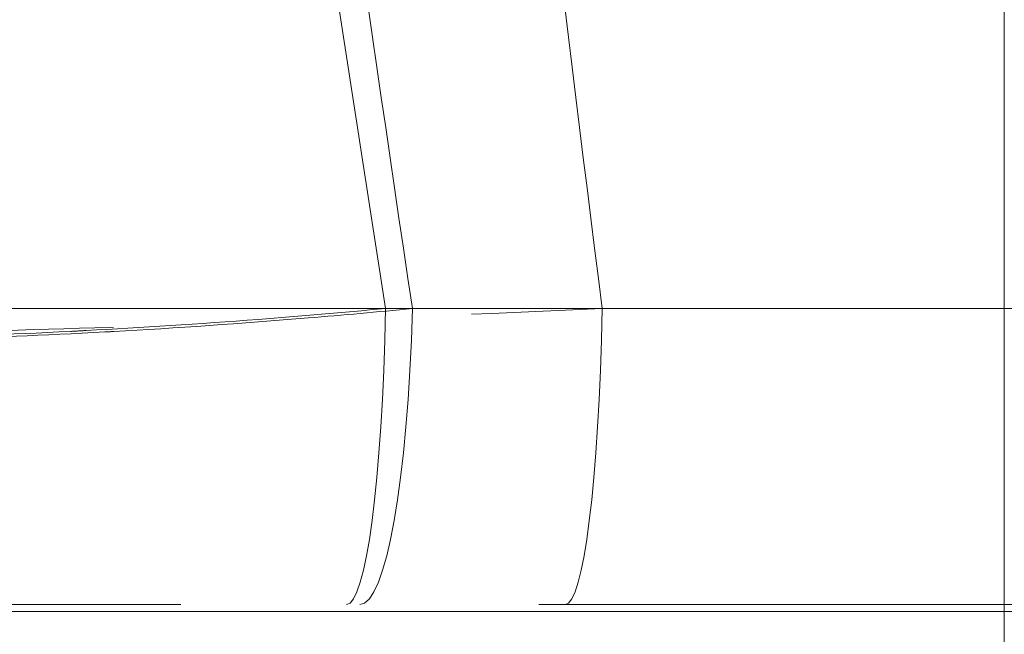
# Model space of a CAD drawing. Header units: millimetres. Extents: x -8.5 to 8.5, y 0 to 12.5.
# Tile 13 of 26: x -1.4 to 0, y 1.5 to 2.4. Entities that reach past the tile are written whole.
import ezdxf

# ---------------------------------------------------------------- set-up
doc = ezdxf.new("R2010")
doc.units = ezdxf.units.MM
doc.header["$LTSCALE"] = 10
doc.linetypes.add('ALLCAD_Strich', pattern=[0.2, 0.15, -0.05])
doc.layers.add('BESCH_KONT_verb_schn_grun_2d', color=10, linetype='Continuous')
doc.layers.add('BESCH_KONT_verb_schn_seit_2d', color=160, linetype='Continuous')

msp = doc.modelspace()

# ---------------------------------------------------------------- linework, layer by layer
at = {"layer": 'BESCH_KONT_verb_schn_grun_2d', "linetype": 'ALLCAD_Strich', "lineweight": 0}
for p, q in [((0, 1.9732), (0, 2.6468)), ((0, 2.56), (0, 1.56)), ((-0.5617, 1.9732), (-1.5042, 1.9732)), ((0, 1.9732), (-0.5617, 1.9732)), ((0, 1.9732), (0, 1.56)), ((0, 1.9732), (0, 1.56)), ((0.5617, 1.9732), (0, 1.9732)), ((-2.65, 1.56), (0, 1.56)), ((0, 1.56), (0, 0)), ((0, 1.56), (2.65, 1.56)), ((0, 1.56), (0, 0)), ((0, 1.56), (0, 0))]:
    msp.add_line(p, q, dxfattribs=at)
at = {"layer": 'BESCH_KONT_verb_schn_grun_2d', "linetype": 'Continuous', "lineweight": 0}
msp.add_line((2.6446, 1.55), (-2.6446, 1.55), dxfattribs=at)
at = {"layer": 'BESCH_KONT_verb_schn_grun_2d', "linetype": 'ALLCAD_Strich', "lineweight": 0, "extrusion": (0, 0, -1)}
for centre, major_axis, ratio, start_param, end_param in [((109.3751, 11.1064), (-67.8499, 96.8638), 0.916019, -1.079761, -1.073891), ((96.496, 8.7532), (-63.6837, 78.9744), 0.940827, -0.99022, -0.98341), ((-0.9188, 2.06), (0, -0.5), 0.111175, -1.396281, -0.000034)]:
    msp.add_ellipse(centre, major_axis=major_axis, ratio=ratio, start_param=start_param, end_param=end_param, dxfattribs=at)
at = {"layer": 'BESCH_KONT_verb_schn_grun_2d', "linetype": 'ALLCAD_Strich', "lineweight": 0}
for centre, major_axis, ratio, start_param, end_param in [((79.0047, 8.569), (52.4833, -66.0548), 0.929259, -2.134601, -2.126372), ((-0.9001, 2.06), (0, -0.5), 0.149169, 0, 1.396264), ((-0.6134, 2.06), (0, -0.5), 0.105146, 0.000002, 1.396263)]:
    msp.add_ellipse(centre, major_axis=major_axis, ratio=ratio, start_param=start_param, end_param=end_param, dxfattribs=at)
for points, knots in [([(-2.7384, 1.9732), (-2.737, 1.9655), (-2.7149, 1.9587), (-2.6747, 1.9532), (-2.6442, 1.949), (-2.6034, 1.9455), (-2.5535, 1.9426), (-2.4378, 1.9358), (-2.2745, 1.9323), (-2.083, 1.9323), (-1.8915, 1.9323), (-1.6586, 1.9357), (-1.3985, 1.9426), (-1.2861, 1.9455), (-1.169, 1.949), (-1.0486, 1.9532), (-0.8902, 1.9588), (-0.7261, 1.9655), (-0.5617, 1.9732)], [0.0000001, 0.0000001, 0.0000001, 0.0000001, 0.1422042, 0.1422042, 0.1422042, 0.25, 0.25, 0.25, 0.5, 0.5, 0.5, 0.75, 0.75, 0.75, 0.8579888, 0.8579888, 0.8579888, 1, 1, 1, 1]), ([(-0.8267, 1.9732), (-0.8752, 1.9684), (-0.9239, 1.964), (-0.972, 1.96), (-1.0657, 1.9522), (-1.1573, 1.9459), (-1.2438, 1.9411), (-1.2479, 1.9408), (-1.252, 1.9406), (-1.2561, 1.9404), (-1.3413, 1.9357), (-1.4213, 1.9326), (-1.4936, 1.9309), (-1.5353, 1.9299), (-1.5745, 1.9294), (-1.6109, 1.9294), (-1.6431, 1.9294), (-1.6739, 1.9298), (-1.7029, 1.9306), (-1.7637, 1.9322), (-1.8167, 1.9355), (-1.8582, 1.9404), (-1.897, 1.945), (-1.9258, 1.9511), (-1.9424, 1.9586), (-1.952, 1.963), (-1.9574, 1.9679), (-1.9583, 1.9732)], [0, 0, 0, 0, 0.082258, 0.082258, 0.082258, 0.242376, 0.242376, 0.242376, 0.25, 0.25, 0.25, 0.408657, 0.408657, 0.408657, 0.5, 0.5, 0.5, 0.58078, 0.58078, 0.58078, 0.75, 0.75, 0.75, 0.908011, 0.908011, 0.908011, 1, 1, 1, 1]), ([(-1.9583, 1.9732), (-1.9577, 1.9693), (-1.9544, 1.9657), (-1.9487, 1.9623), (-1.9359, 1.9548), (-1.9108, 1.9487), (-1.8756, 1.944), (-1.8715, 1.9434), (-1.8673, 1.9429), (-1.8629, 1.9424), (-1.8283, 1.9384), (-1.7855, 1.9355), (-1.7364, 1.9338), (-1.7022, 1.9327), (-1.6649, 1.9321), (-1.6253, 1.9321), (-1.5988, 1.9321), (-1.5708, 1.9323), (-1.5415, 1.9329), (-1.4701, 1.9341), (-1.3902, 1.9369), (-1.3043, 1.9412), (-1.297, 1.9416), (-1.2896, 1.942), (-1.2822, 1.9424), (-1.2059, 1.9464), (-1.125, 1.9516), (-1.0419, 1.958), (-0.9834, 1.9625), (-0.9238, 1.9676), (-0.8641, 1.9732)], [0, 0, 0, 0, 0.071577, 0.071577, 0.071577, 0.231411, 0.231411, 0.231411, 0.25, 0.25, 0.25, 0.397232, 0.397232, 0.397232, 0.5, 0.5, 0.5, 0.568709, 0.568709, 0.568709, 0.735743, 0.735743, 0.735743, 0.75, 0.75, 0.75, 0.896717, 0.896717, 0.896717, 1, 1, 1, 1])]:
    msp.add_open_spline(points, degree=3, knots=knots, dxfattribs=at)
at = {"layer": 'BESCH_KONT_verb_schn_seit_2d', "linetype": 'Continuous', "lineweight": 0}
for p, q in [((0, 10.3652, 27.8211), (0, 1.55, 27.975)), ((0, 10.3652, 27.3212), (0, 1.55, 27.4751)), ((0, 10.3652, 8.9775), (0, 1.55, 8.975)), ((0, 1.55, -23.975), (0, 10.3, -23.8223)), ((0, 1.55, -23.0076), (0, 10.3, -23.0026)), ((0, 1.55, 27.975), (0, 0.2948, 27.9531)), ((0, 1.55, 27.4751), (0, 0.2948, 27.4532)), ((0, 1.55, 27.4751), (0, 1.55, 27.975)), ((0, 1.55, -22.975), (0, 0.2948, -22.975)), ((0, 1.55, 27.4751), (0, 1.55, 8.975)), ((0, 1.55, 8.975), (0, 1.55, -22.975)), ((0, 1.55, -23.975), (0, 0.2948, -23.9531)), ((0, 1.55, -23.975), (0, 1.55, -22.975))]:
    msp.add_line(p, q, dxfattribs=at)
at = {"layer": 'BESCH_KONT_verb_schn_seit_2d', "linetype": 'ALLCAD_Strich', "lineweight": 0}
for p, q in [((0, 0, 26.7259), (0, 4.0425, 26.5926)), ((0, 4.0425, 18.6381), (0, 0, 18.5019)), ((0, 0, 11.0779), (0, 4.0425, 10.942)), ((0, 4.0425, 1.9881), (0, 0, 1.8519)), ((0, 0, -5.6194), (0, 4.0425, -5.7589)), ((0, 4.0425, -14.7124), (0, 0, -14.8464)), ((0, 3.0601, 18.6726), (0, 0, 18.5731)), ((0, 0, -13.7312), (0, 3.06, -13.6353)), ((0, 0, -13.6978), (0, 3.06, -13.6019)), ((0, 0, 2.9224), (0, 3.06, 3.0218)), ((0, 0, 2.9573), (0, 3.06, 3.0567)), ((0, 0, 19.5701), (0, 3.06, 19.6695)), ((0, 0, 19.601), (0, 3.06, 19.7004)), ((0, 3.06, -6.7202), (0, 0, -6.616)), ((0, 3.06, 9.9172), (0, 0, 10.0154)), ((0, 3.06, 25.5044), (0, 0, 25.5977)), ((0, 0, 26.5565), (0, 3.06, 26.4632)), ((0, 0, 10.9762), (0, 3.06, 10.8779)), ((0, 3.06, 2.0249), (0, 0, 1.9255)), ((0, 0, -5.6503), (0, 3.06, -5.7545)), ((0, 3.06, -14.6292), (0, 0, -14.725)), ((0, 1.9732, -7.7716), (0, 2.6468, -7.6529)), ((0, 1.9732, 12.6584), (0, 2.6468, 12.7771)), ((0, 1.9732, -8.7022), (0, 2.6468, -8.5683)), ((0, 1.9732, -11.5466), (0, 2.6468, -11.6861)), ((0, 1.9732, 10.7293), (0, 2.6468, 10.8625)), ((0, 1.9732, 6.7008), (0, 2.6468, 6.5451)), ((0, 2.3764, 24.2162), (0, 2.6468, 24.1436)), ((0, 2.6468, 5.8229), (0, 1.9732, 5.9416)), ((0, 2.6468, -12.5771), (0, 1.9732, -12.4584)), ((0, 2.56, 22.15), (0, 1.56, 20.65)), ((0, 2.56, 4.15), (0, 1.56, 2.65)), ((0, 2.56, -13.85), (0, 1.56, -15.35)), ((0, 1.56, 15.35), (0, 2.56, 13.85)), ((0, 1.56, 20.65), (0, 2.56, 22.15)), ((0, 1.56, -2.65), (0, 2.56, -4.15)), ((0, 1.56, 2.65), (0, 2.56, 4.15)), ((0, 1.56, -20.65), (0, 2.56, -22.15)), ((0, 1.56, -15.35), (0, 2.56, -13.85)), ((0, 2.3764, 24.2162), (0, 2.3764, 27.9606)), ((0, 1.784, 24.2162), (0, 2.3764, 24.2162)), ((0, 1.9732, -11.5466), (0, 1.9732, -8.7022)), ((0, 1.9732, 10.7293), (0, 1.9732, 6.7008)), ((0, 1.9732, 5.9416), (0, 1.9732, 5.7481)), ((0, 1.9732, 6.7008), (0, 1.9732, 10.7293)), ((0, 1.9732, 12.688), (0, 1.9732, 12.6584)), ((0, 1.9732, -7.7235), (0, 1.9732, -7.7716)), ((0, 1.9732, -12.4584), (0, 1.9732, -12.5204)), ((0, 1.56, 20.65), (0, 0, 20.65)), ((0, 1.56, 15.35), (0, 1.56, 20.65)), ((0, 1.56, 2.65), (0, 0, 2.65)), ((0, 1.56, -2.65), (0, 1.56, 2.65)), ((0, 1.56, -15.35), (0, 0, -15.35)), ((0, 1.56, -20.65), (0, 1.56, -15.35)), ((0, 1.56, -11.5466), (0, 1.56, -8.7022)), ((0, 1.56, 6.7008), (0, 1.56, 10.7293)), ((0, 0, 15.35), (0, 1.56, 15.35)), ((0, 0, 20.65), (0, 1.56, 20.65)), ((0, 0, -2.65), (0, 1.56, -2.65)), ((0, 0, 2.65), (0, 1.56, 2.65)), ((0, 0, -20.65), (0, 1.56, -20.65)), ((0, 0, -15.35), (0, 1.56, -15.35)), ((0, 1.56, -8.2097), (0, 1.56, -8.2097)), ((0, 1.56, -8.2098), (0, 1.56, -8.2097)), ((0, 1.55, 24.2162), (0, 1.55, 23.2162))]:
    msp.add_line(p, q, dxfattribs=at)
at = {"layer": 'BESCH_KONT_verb_schn_seit_2d', "linetype": 'ALLCAD_Strich', "lineweight": 0, "extrusion": (1, 0, 0)}
for centre, radius, start, end in [((2.55, 24.7554), 1, 180.0007, 260), ((2.55, 24.2162), 1, 180.002, 255.0675), ((2.06, 6.434), 0.5, 180.0026, 260), ((2.06, 12.166), 0.5, 100, 179.9934), ((2.06, -8.264), 0.5, 100, 179.993), ((2.06, -11.966), 0.5, 180.0093, 260)]:
    msp.add_arc(centre, radius, start, end, dxfattribs=at)
at = {"layer": 'BESCH_KONT_verb_schn_seit_2d', "linetype": 'ALLCAD_Strich', "lineweight": 0, "extrusion": (-1, 0, 0)}
for centre, major_axis, ratio, start_param, end_param in [((0, -21.7529, -131.3817), (0, 0.0031, 122.2329), 0.984808, 0.198373, 0.204084), ((0, -20.8893, -96.8868), (0, 0.0034, 106.1571), 0.984808, 0.220436, 0.227044), ((0, 2.55, 24.2162), (0, -0.9984, -0.0564), 0.857661, -1.213304, 0.020674), ((0, 2.55, 24.2162), (0, -0.9989, 0.0466), 0.806949, -1.299397, -0.057715), ((0, 2.06, 12.1983), (0, -0.5, 0), 0.994457, 0.000002, 1.396263)]:
    msp.add_ellipse(centre, major_axis=major_axis, ratio=ratio, start_param=start_param, end_param=end_param, dxfattribs=at)
at = {"layer": 'BESCH_KONT_verb_schn_seit_2d', "linetype": 'ALLCAD_Strich', "lineweight": 0, "extrusion": (1, 0, 0)}
for centre, major_axis, ratio, start_param, end_param in [((0, 8.569, -39.0001), (0, -81.8992, 20.2545), 0.289243, -1.427196, -1.418967), ((0, -33.7162, 178.3287), (0, 0.0022, -190.5095), 0.984808, 0.191381, 0.19504), ((0, 11.1064, 34.111), (0, 114.6987, 28.8168), 0.328551, -1.732596, -1.726725), ((0, 8.6962, -14.8955), (0, -76.4053, 19.7366), 0.234556, -1.431168, -1.422337), ((0, -21.203, 133.3853), (0, 0.0031, -124.8932), 0.984808, 0.189538, 0.195118), ((0, 8.7532, 41.4353), (0, 98.9544, 22.3741), 0.263802, -1.698822, -1.692012), ((0, 2.55, 24.2162), (0, -1, 0), 0.920176, 0.000012, 1.396276), ((0, 2.06, -12.0335), (0, -0.5, 0), 0.988812, -0.000008, 1.396256), ((0, 2.06, -8.2128), (0, -0.5, 0), 0.993801, -1.396258, -0.00001), ((0, 2.06, 6.2244), (0, -0.5, 0), 0.967422, 0.000001, 1.396265), ((0, 2.55, 24.2162), (0, -1, 0), 0.000014, -0.000032, 0.698132), ((0, 2.55, 24.2153), (0, 1, -0.0009), 0.000095, -3.175672, -3.141609)]:
    msp.add_ellipse(centre, major_axis=major_axis, ratio=ratio, start_param=start_param, end_param=end_param, dxfattribs=at)
at = {"layer": 'BESCH_KONT_verb_schn_seit_2d', "linetype": 'ALLCAD_Strich', "lineweight": 0}
for points in [[(0, 2.2923, 23.2499), (0, 2.4253, 23.2145), (0, 2.5582, 23.1787), (0, 2.6909, 23.1427)], [(0, 1.9488, 5.7203), (0, 2.1907, 5.665), (0, 2.4325, 5.609), (0, 2.6742, 5.5523)], [(0, 1.9597, -12.529), (0, 2.1941, -12.5771), (0, 2.4284, -12.6257), (0, 2.6627, -12.6748)], [(0, 2.6582, -7.5809), (0, 2.4267, -7.6274), (0, 2.195, -7.6734), (0, 1.9633, -7.7191)], [(0, 2.658, 12.8349), (0, 2.4267, 12.7886), (0, 2.1953, 12.7428), (0, 1.9638, 12.6974)], [(0, 2.3764, 24.2162), (0, 2.4665, 24.1921), (0, 2.5567, 24.168), (0, 2.6468, 24.1436)], [(0, 2.2922, 23.25), (0, 2.2923, 23.2499), (0, 2.2923, 23.2499), (0, 2.2923, 23.2499)], [(0, 1.9597, -12.529), (0, 1.9597, -12.529), (0, 1.9597, -12.529), (0, 1.9597, -12.529)], [(0, 1.9487, 5.7203), (0, 1.9487, 5.7203), (0, 1.9488, 5.7203), (0, 1.9488, 5.7203)], [(0, 1.9488, 5.7203), (0, 1.9488, 5.7203), (0, 1.9488, 5.7203), (0, 1.9488, 5.7203)], [(0, 1.56, 6.2077), (0, 1.56, 6.2077), (0, 1.56, 6.2078), (0, 1.56, 6.208)], [(0, 1.56, -8.2102), (0, 1.56, -8.2105), (0, 1.56, -8.211), (0, 1.56, -8.2125)], [(0, 1.56, -11.9204), (0, 1.56, -11.9355), (0, 1.56, -11.9494), (0, 1.56, -11.9619)], [(0, 1.56, -11.7445), (0, 1.56, -11.7669), (0, 1.56, -11.7887), (0, 1.56, -11.8095)], [(0, 1.56, -11.5497), (0, 1.56, -11.594), (0, 1.56, -11.6386), (0, 1.56, -11.6813)], [(0, 1.56, -8.333), (0, 1.56, -8.3483), (0, 1.56, -8.3649), (0, 1.56, -8.3825)], [(0, 1.56, -8.2302), (0, 1.56, -8.2369), (0, 1.56, -8.2452), (0, 1.56, -8.255)], [(0, 1.56, 6.3087), (0, 1.56, 6.2956), (0, 1.56, 6.2837), (0, 1.56, 6.273)], [(0, 1.56, 6.4812), (0, 1.56, 6.4628), (0, 1.56, 6.445), (0, 1.56, 6.4278)], [(0, 1.56, 6.6984), (0, 1.56, 6.657), (0, 1.56, 6.6154), (0, 1.56, 6.5753)], [(0, 1.5507, 24.1807), (0, 1.5503, 24.1921), (0, 1.55, 24.2042), (0, 1.55, 24.2162)]]:
    msp.add_open_spline(points, degree=3, dxfattribs=at)
for points, knots in [([(0, 2.246, 23.3943), (0, 2.2463, 23.3856), (0, 2.2467, 23.3771), (0, 2.2473, 23.3688), (0, 2.2486, 23.3518), (0, 2.2505, 23.3356), (0, 2.2531, 23.3209), (0, 2.2558, 23.3062), (0, 2.2592, 23.293), (0, 2.2636, 23.282), (0, 2.2658, 23.2765), (0, 2.2683, 23.2715), (0, 2.2711, 23.2673), (0, 2.2724, 23.2651), (0, 2.2739, 23.2631), (0, 2.2754, 23.2613), (0, 2.2762, 23.2604), (0, 2.277, 23.2595), (0, 2.2778, 23.2587), (0, 2.2787, 23.2578), (0, 2.2795, 23.2571), (0, 2.2802, 23.2565), (0, 2.2858, 23.2517), (0, 2.292, 23.2492), (0, 2.299, 23.249), (0, 2.3025, 23.2489), (0, 2.3063, 23.2495), (0, 2.3102, 23.2507), (0, 2.3141, 23.2518), (0, 2.3183, 23.2536), (0, 2.3224, 23.2559), (0, 2.3307, 23.2604), (0, 2.3392, 23.2672), (0, 2.3482, 23.2763), (0, 2.3571, 23.2853), (0, 2.3665, 23.2966), (0, 2.3764, 23.31)], [0.5318995, 0.5318995, 0.5318995, 0.5318995, 0.5625, 0.5625, 0.5625, 0.625, 0.625, 0.625, 0.6875, 0.6875, 0.6875, 0.71875, 0.71875, 0.71875, 0.734375, 0.734375, 0.734375, 0.7421875, 0.7421875, 0.7421875, 0.75, 0.75, 0.75, 0.8125, 0.8125, 0.8125, 0.84375, 0.84375, 0.84375, 0.875, 0.875, 0.875, 0.9375, 0.9375, 0.9375, 1, 1, 1, 1]), ([(0, 2.3764, 24.2162), (0, 2.3713, 24.1966), (0, 2.3664, 24.1773), (0, 2.3617, 24.1583), (0, 2.357, 24.1393), (0, 2.3524, 24.1205), (0, 2.348, 24.1017), (0, 2.3435, 24.0829), (0, 2.3392, 24.0642), (0, 2.3349, 24.0454), (0, 2.3307, 24.0267), (0, 2.3265, 24.0078), (0, 2.3224, 23.9887), (0, 2.3142, 23.9504), (0, 2.3066, 23.9133), (0, 2.2995, 23.8766), (0, 2.296, 23.8583), (0, 2.2927, 23.8401), (0, 2.2895, 23.822), (0, 2.2878, 23.8129), (0, 2.2863, 23.8039), (0, 2.2847, 23.7949), (0, 2.2832, 23.7858), (0, 2.2815, 23.7756), (0, 2.2802, 23.7678), (0, 2.2751, 23.7368), (0, 2.2705, 23.7061), (0, 2.2663, 23.6758), (0, 2.2622, 23.6455), (0, 2.2586, 23.6157), (0, 2.2556, 23.5864), (0, 2.2525, 23.5571), (0, 2.25, 23.5285), (0, 2.2483, 23.5008), (0, 2.2474, 23.487), (0, 2.2467, 23.4735), (0, 2.2462, 23.4603), (0, 2.246, 23.4536), (0, 2.2458, 23.4471), (0, 2.2457, 23.4407), (0, 2.2456, 23.4375), (0, 2.2456, 23.4343), (0, 2.2456, 23.4311), (0, 2.2455, 23.4279), (0, 2.2455, 23.4239), (0, 2.2455, 23.4217), (0, 2.2455, 23.4124), (0, 2.2457, 23.4033), (0, 2.246, 23.3943)], [0, 0, 0, 0, 0.03125, 0.03125, 0.03125, 0.0625, 0.0625, 0.0625, 0.09375, 0.09375, 0.09375, 0.125, 0.125, 0.125, 0.1875, 0.1875, 0.1875, 0.21875, 0.21875, 0.21875, 0.234375, 0.234375, 0.234375, 0.25, 0.25, 0.25, 0.3125, 0.3125, 0.3125, 0.375, 0.375, 0.375, 0.4375, 0.4375, 0.4375, 0.46875, 0.46875, 0.46875, 0.484375, 0.484375, 0.484375, 0.4921875, 0.4921875, 0.4921875, 0.5, 0.5, 0.5, 0.5318995, 0.5318995, 0.5318995, 0.5318995]), ([(0, 2.246, 23.4521), (0, 2.2463, 23.4618), (0, 2.2467, 23.4721), (0, 2.2473, 23.483), (0, 2.2486, 23.5059), (0, 2.2505, 23.5315), (0, 2.2531, 23.56), (0, 2.2558, 23.5885), (0, 2.2592, 23.62), (0, 2.2636, 23.6546), (0, 2.2658, 23.6719), (0, 2.2683, 23.69), (0, 2.2711, 23.7089), (0, 2.2724, 23.7183), (0, 2.2739, 23.7279), (0, 2.2754, 23.7378), (0, 2.2762, 23.7427), (0, 2.277, 23.7481), (0, 2.2778, 23.7533), (0, 2.2787, 23.7585), (0, 2.2795, 23.7636), (0, 2.2802, 23.7678), (0, 2.2858, 23.802), (0, 2.292, 23.8377), (0, 2.299, 23.8746), (0, 2.3025, 23.893), (0, 2.3063, 23.9123), (0, 2.3102, 23.9315), (0, 2.3141, 23.9508), (0, 2.3183, 23.9701), (0, 2.3224, 23.9887), (0, 2.3307, 24.0258), (0, 2.3392, 24.0636), (0, 2.3482, 24.1016), (0, 2.3571, 24.1396), (0, 2.3665, 24.178), (0, 2.3764, 24.2162)], [0.5328549, 0.5328549, 0.5328549, 0.5328549, 0.5625, 0.5625, 0.5625, 0.625, 0.625, 0.625, 0.6875, 0.6875, 0.6875, 0.71875, 0.71875, 0.71875, 0.734375, 0.734375, 0.734375, 0.7421875, 0.7421875, 0.7421875, 0.75, 0.75, 0.75, 0.8125, 0.8125, 0.8125, 0.84375, 0.84375, 0.84375, 0.875, 0.875, 0.875, 0.9375, 0.9375, 0.9375, 1, 1, 1, 1]), ([(0, 2.3764, 23.31), (0, 2.3713, 23.3031), (0, 2.3664, 23.2969), (0, 2.3617, 23.2914), (0, 2.357, 23.2858), (0, 2.3524, 23.2808), (0, 2.348, 23.2763), (0, 2.3435, 23.2719), (0, 2.3392, 23.2679), (0, 2.3349, 23.2645), (0, 2.3307, 23.2611), (0, 2.3265, 23.2582), (0, 2.3224, 23.2559), (0, 2.3142, 23.2512), (0, 2.3066, 23.2489), (0, 2.2995, 23.249), (0, 2.296, 23.249), (0, 2.2927, 23.2496), (0, 2.2895, 23.2509), (0, 2.2878, 23.2515), (0, 2.2863, 23.2523), (0, 2.2847, 23.2532), (0, 2.2832, 23.2541), (0, 2.2815, 23.2554), (0, 2.2802, 23.2565), (0, 2.2751, 23.2608), (0, 2.2705, 23.2672), (0, 2.2663, 23.2757), (0, 2.2622, 23.2842), (0, 2.2586, 23.2949), (0, 2.2556, 23.3082), (0, 2.2525, 23.3215), (0, 2.25, 23.3373), (0, 2.2483, 23.3561), (0, 2.2474, 23.3655), (0, 2.2467, 23.3757), (0, 2.2462, 23.3866), (0, 2.246, 23.392), (0, 2.2458, 23.3977), (0, 2.2457, 23.4035), (0, 2.2456, 23.4064), (0, 2.2456, 23.4094), (0, 2.2456, 23.4124), (0, 2.2455, 23.4155), (0, 2.2455, 23.4194), (0, 2.2455, 23.4217), (0, 2.2455, 23.4312), (0, 2.2457, 23.4413), (0, 2.246, 23.4521)], [0, 0, 0, 0, 0.03125, 0.03125, 0.03125, 0.0625, 0.0625, 0.0625, 0.09375, 0.09375, 0.09375, 0.125, 0.125, 0.125, 0.1875, 0.1875, 0.1875, 0.21875, 0.21875, 0.21875, 0.234375, 0.234375, 0.234375, 0.25, 0.25, 0.25, 0.3125, 0.3125, 0.3125, 0.375, 0.375, 0.375, 0.4375, 0.4375, 0.4375, 0.46875, 0.46875, 0.46875, 0.484375, 0.484375, 0.484375, 0.4921875, 0.4921875, 0.4921875, 0.5, 0.5, 0.5, 0.5328549, 0.5328549, 0.5328549, 0.5328549]), ([(0, 2.3764, 24.2162), (0, 2.3209, 24.2153), (0, 2.2662, 24.2153), (0, 2.2131, 24.2155), (0, 2.1865, 24.2156), (0, 2.1604, 24.2158), (0, 2.1347, 24.2159), (0, 2.1219, 24.216), (0, 2.1092, 24.216), (0, 2.0967, 24.2161), (0, 2.0904, 24.2161), (0, 2.0842, 24.2161), (0, 2.078, 24.2161), (0, 2.0718, 24.2162), (0, 2.0673, 24.2162), (0, 2.0595, 24.2162), (0, 1.9974, 24.2162), (0, 1.944, 24.2163), (0, 1.8985, 24.2163), (0, 1.8757, 24.2163), (0, 1.8549, 24.2163), (0, 1.8359, 24.2162), (0, 1.8264, 24.2162), (0, 1.8173, 24.2162), (0, 1.8087, 24.2162), (0, 1.8043, 24.2162), (0, 1.8001, 24.2162), (0, 1.796, 24.2162), (0, 1.7919, 24.2162), (0, 1.7894, 24.2162), (0, 1.784, 24.2162), (0, 1.7404, 24.2162), (0, 1.7046, 24.2163), (0, 1.6755, 24.2163), (0, 1.661, 24.2163), (0, 1.6481, 24.2163), (0, 1.6367, 24.2162), (0, 1.631, 24.2162), (0, 1.6256, 24.2162), (0, 1.6206, 24.2162), (0, 1.6181, 24.2162), (0, 1.6157, 24.2162), (0, 1.6134, 24.2162), (0, 1.611, 24.2162), (0, 1.6092, 24.2162), (0, 1.6066, 24.2162), (0, 1.5702, 24.2162), (0, 1.5537, 24.2162), (0, 1.5506, 24.2162)], [0, 0, 0, 0, 0.125, 0.125, 0.125, 0.1875, 0.1875, 0.1875, 0.21875, 0.21875, 0.21875, 0.234375, 0.234375, 0.234375, 0.25, 0.25, 0.25, 0.375, 0.375, 0.375, 0.4375, 0.4375, 0.4375, 0.46875, 0.46875, 0.46875, 0.484375, 0.484375, 0.484375, 0.5, 0.5, 0.5, 0.625, 0.625, 0.625, 0.6875, 0.6875, 0.6875, 0.71875, 0.71875, 0.71875, 0.734375, 0.734375, 0.734375, 0.75, 0.75, 0.75, 0.9728999, 0.9728999, 0.9728999, 0.9728999]), ([(0, 2.3764, 23.31), (0, 2.3209, 23.3186), (0, 2.2662, 23.332), (0, 2.2131, 23.3495), (0, 2.1865, 23.3583), (0, 2.1603, 23.3682), (0, 2.1347, 23.379), (0, 2.1219, 23.3844), (0, 2.1092, 23.39), (0, 2.0967, 23.3959), (0, 2.0904, 23.3989), (0, 2.0842, 23.4019), (0, 2.078, 23.4049), (0, 2.0718, 23.408), (0, 2.0673, 23.4102), (0, 2.0595, 23.4143), (0, 1.9974, 23.4464), (0, 1.944, 23.4822), (0, 1.8985, 23.5182), (0, 1.8757, 23.5361), (0, 1.8549, 23.5542), (0, 1.8359, 23.572), (0, 1.8264, 23.581), (0, 1.8173, 23.5898), (0, 1.8087, 23.5986), (0, 1.8043, 23.603), (0, 1.8001, 23.6074), (0, 1.796, 23.6117), (0, 1.7919, 23.6161), (0, 1.7894, 23.6187), (0, 1.784, 23.6247), (0, 1.7404, 23.6725), (0, 1.7046, 23.7216), (0, 1.6755, 23.7699), (0, 1.661, 23.794), (0, 1.6481, 23.8179), (0, 1.6367, 23.8415), (0, 1.631, 23.8532), (0, 1.6256, 23.8649), (0, 1.6206, 23.8765), (0, 1.6181, 23.8823), (0, 1.6157, 23.8881), (0, 1.6134, 23.8938), (0, 1.611, 23.8996), (0, 1.6092, 23.9043), (0, 1.6066, 23.9109), (0, 1.5862, 23.9644), (0, 1.5721, 24.0168), (0, 1.5631, 24.0678), (0, 1.5601, 24.0848), (0, 1.5576, 24.1016), (0, 1.5557, 24.1183), (0, 1.5542, 24.1312), (0, 1.553, 24.144), (0, 1.5521, 24.1567), (0, 1.5516, 24.1635), (0, 1.5512, 24.1702), (0, 1.5508, 24.1774)], [0, 0, 0, 0, 0.125, 0.125, 0.125, 0.1875, 0.1875, 0.1875, 0.21875, 0.21875, 0.21875, 0.234375, 0.234375, 0.234375, 0.25, 0.25, 0.25, 0.375, 0.375, 0.375, 0.4375, 0.4375, 0.4375, 0.46875, 0.46875, 0.46875, 0.484375, 0.484375, 0.484375, 0.5, 0.5, 0.5, 0.625, 0.625, 0.625, 0.6875, 0.6875, 0.6875, 0.71875, 0.71875, 0.71875, 0.734375, 0.734375, 0.734375, 0.75, 0.75, 0.75, 0.875, 0.875, 0.875, 0.9166669, 0.9166669, 0.9166669, 0.9489212, 0.9489212, 0.9489212, 0.9661421, 0.9661421, 0.9661421, 0.9661421]), ([(0, 1.9732, -7.7235), (0, 1.9688, -7.719), (0, 1.9647, -7.7179), (0, 1.961, -7.7199), (0, 1.9537, -7.724), (0, 1.9477, -7.7406), (0, 1.9432, -7.7679), (0, 1.9429, -7.7694), (0, 1.9426, -7.771), (0, 1.9424, -7.7727), (0, 1.9381, -7.8006), (0, 1.9351, -7.8386), (0, 1.9335, -7.8844), (0, 1.9326, -7.9115), (0, 1.9321, -7.9414), (0, 1.9321, -7.9735), (0, 1.9321, -8.0005), (0, 1.9324, -8.0296), (0, 1.9331, -8.0607), (0, 1.9346, -8.1288), (0, 1.9377, -8.2066), (0, 1.9424, -8.2919), (0, 1.9467, -8.3693), (0, 1.9523, -8.4529), (0, 1.9592, -8.5403), (0, 1.9634, -8.5932), (0, 1.9681, -8.6474), (0, 1.9732, -8.7022)], [0, 0, 0, 0, 0.080615, 0.080615, 0.080615, 0.240793, 0.240793, 0.240793, 0.25, 0.25, 0.25, 0.406852, 0.406852, 0.406852, 0.5, 0.5, 0.5, 0.578459, 0.578459, 0.578459, 0.75, 0.75, 0.75, 0.905766, 0.905766, 0.905766, 1, 1, 1, 1]), ([(0, 1.9732, -11.5466), (0, 1.9587, -11.6957), (0, 1.9477, -11.8395), (0, 1.9404, -11.966), (0, 1.9331, -12.0925), (0, 1.9294, -12.2013), (0, 1.9294, -12.2872), (0, 1.9294, -12.3731), (0, 1.9331, -12.4422), (0, 1.9404, -12.484), (0, 1.9477, -12.5258), (0, 1.9587, -12.54), (0, 1.9732, -12.5204)], [0.0000006, 0.0000006, 0.0000006, 0.0000006, 0.25, 0.25, 0.25, 0.5, 0.5, 0.5, 0.75, 0.75, 0.75, 1, 1, 1, 1]), ([(0, 1.9732, -12.5203), (0, 1.9684, -12.5268), (0, 1.964, -12.5297), (0, 1.96, -12.5291), (0, 1.9522, -12.5279), (0, 1.9459, -12.5134), (0, 1.9411, -12.4877), (0, 1.9408, -12.4865), (0, 1.9406, -12.4853), (0, 1.9404, -12.484), (0, 1.9357, -12.4574), (0, 1.9326, -12.4199), (0, 1.9309, -12.3741), (0, 1.9299, -12.3477), (0, 1.9294, -12.3186), (0, 1.9294, -12.2872), (0, 1.9294, -12.2595), (0, 1.9298, -12.2295), (0, 1.9306, -12.1972), (0, 1.9322, -12.1294), (0, 1.9355, -12.0517), (0, 1.9404, -11.9661), (0, 1.945, -11.8861), (0, 1.9511, -11.7994), (0, 1.9586, -11.7086), (0, 1.963, -11.6557), (0, 1.9679, -11.6014), (0, 1.9732, -11.5466)], [0, 0, 0, 0, 0.082258, 0.082258, 0.082258, 0.242376, 0.242376, 0.242376, 0.25, 0.25, 0.25, 0.408657, 0.408657, 0.408657, 0.5, 0.5, 0.5, 0.58078, 0.58078, 0.58078, 0.75, 0.75, 0.75, 0.908011, 0.908011, 0.908011, 1, 1, 1, 1]), ([(0, 1.9732, -8.7022), (0, 1.9693, -8.6605), (0, 1.9657, -8.6193), (0, 1.9623, -8.5787), (0, 1.9548, -8.488), (0, 1.9487, -8.4008), (0, 1.944, -8.3199), (0, 1.9434, -8.3105), (0, 1.9429, -8.3011), (0, 1.9424, -8.2919), (0, 1.9384, -8.2187), (0, 1.9355, -8.151), (0, 1.9338, -8.0903), (0, 1.9327, -8.0479), (0, 1.9321, -8.0089), (0, 1.9321, -7.9735), (0, 1.9321, -7.9498), (0, 1.9323, -7.9273), (0, 1.9329, -7.9063), (0, 1.9341, -7.855), (0, 1.9369, -7.8122), (0, 1.9412, -7.7805), (0, 1.9416, -7.7778), (0, 1.942, -7.7752), (0, 1.9424, -7.7727), (0, 1.9464, -7.7466), (0, 1.9516, -7.7293), (0, 1.958, -7.7224), (0, 1.9625, -7.7175), (0, 1.9676, -7.7178), (0, 1.9732, -7.7235)], [0, 0, 0, 0, 0.071577, 0.071577, 0.071577, 0.231411, 0.231411, 0.231411, 0.25, 0.25, 0.25, 0.397232, 0.397232, 0.397232, 0.5, 0.5, 0.5, 0.568709, 0.568709, 0.568709, 0.735743, 0.735743, 0.735743, 0.75, 0.75, 0.75, 0.896717, 0.896717, 0.896717, 1, 1, 1, 1]), ([(0, 1.9732, 12.688), (0, 1.9655, 12.704), (0, 1.9588, 12.6995), (0, 1.9532, 12.6762), (0, 1.9489, 12.6582), (0, 1.9454, 12.6288), (0, 1.9424, 12.5893), (0, 1.939, 12.5443), (0, 1.9364, 12.4861), (0, 1.9347, 12.4171), (0, 1.9339, 12.3827), (0, 1.9333, 12.3456), (0, 1.9329, 12.3061), (0, 1.9325, 12.2666), (0, 1.9323, 12.2238), (0, 1.9323, 12.181), (0, 1.9325, 12.0097), (0, 1.936, 11.7947), (0, 1.9428, 11.5471), (0, 1.9457, 11.4417), (0, 1.9491, 11.3307), (0, 1.9532, 11.2154), (0, 1.9587, 11.0596), (0, 1.9655, 10.8959), (0, 1.9732, 10.7293)], [0, 0, 0, 0, 0.14061, 0.14061, 0.14061, 0.25, 0.25, 0.25, 0.375, 0.375, 0.375, 0.4375, 0.4375, 0.4375, 0.5, 0.5, 0.5, 0.75, 0.75, 0.75, 0.856377, 0.856377, 0.856377, 1, 1, 1, 1]), ([(0, 1.9732, 6.7008), (0, 1.956, 6.5414), (0, 1.943, 6.3884), (0, 1.9343, 6.2562), (0, 1.9256, 6.1241), (0, 1.9212, 6.0131), (0, 1.9212, 5.9285), (0, 1.9212, 5.8439), (0, 1.9256, 5.7787), (0, 1.9343, 5.7454), (0, 1.9429, 5.712), (0, 1.956, 5.7108), (0, 1.9732, 5.7481)], [0.0000004, 0.0000004, 0.0000004, 0.0000004, 0.25, 0.25, 0.25, 0.5, 0.5, 0.5, 0.75, 0.75, 0.75, 1, 1, 1, 1]), ([(0, 1.9732, 5.7481), (0, 1.9687, 5.7383), (0, 1.9644, 5.7311), (0, 1.9605, 5.7264), (0, 1.9522, 5.7167), (0, 1.9452, 5.7183), (0, 1.9395, 5.7301), (0, 1.9376, 5.7341), (0, 1.9359, 5.7392), (0, 1.9342, 5.7454), (0, 1.9309, 5.7583), (0, 1.9282, 5.7758), (0, 1.9261, 5.7974), (0, 1.9229, 5.8318), (0, 1.9212, 5.8766), (0, 1.9212, 5.9285), (0, 1.9212, 5.9773), (0, 1.9227, 6.0349), (0, 1.9256, 6.1005), (0, 1.9277, 6.1484), (0, 1.9306, 6.2006), (0, 1.9343, 6.2563), (0, 1.9356, 6.2763), (0, 1.937, 6.2967), (0, 1.9385, 6.3176), (0, 1.944, 6.3938), (0, 1.9509, 6.4756), (0, 1.959, 6.5609), (0, 1.9633, 6.6067), (0, 1.9681, 6.6535), (0, 1.9732, 6.7008)], [0, 0, 0, 0, 0.065674, 0.065674, 0.065674, 0.203468, 0.203468, 0.203468, 0.25, 0.25, 0.25, 0.346305, 0.346305, 0.346305, 0.5, 0.5, 0.5, 0.644556, 0.644556, 0.644556, 0.75, 0.75, 0.75, 0.787793, 0.787793, 0.787793, 0.925791, 0.925791, 0.925791, 1, 1, 1, 1]), ([(0, 1.9732, 10.7293), (0, 1.9655, 10.8959), (0, 1.9587, 11.0596), (0, 1.9532, 11.2154), (0, 1.949, 11.3334), (0, 1.9455, 11.4469), (0, 1.9426, 11.5545), (0, 1.9358, 11.804), (0, 1.9323, 12.0193), (0, 1.9323, 12.1915), (0, 1.9323, 12.3636), (0, 1.9357, 12.5038), (0, 1.9426, 12.592), (0, 1.9455, 12.6301), (0, 1.949, 12.6586), (0, 1.9532, 12.6762), (0, 1.9588, 12.6995), (0, 1.9655, 12.704), (0, 1.9732, 12.688)], [0.0000001, 0.0000001, 0.0000001, 0.0000001, 0.1422042, 0.1422042, 0.1422042, 0.25, 0.25, 0.25, 0.5, 0.5, 0.5, 0.75, 0.75, 0.75, 0.8579888, 0.8579888, 0.8579888, 1, 1, 1, 1]), ([(0, 1.9638, 12.6974), (0, 1.9108, 12.687), (0, 1.8588, 12.6677), (0, 1.7658, 12.6145), (0, 1.7235, 12.5803), (0, 1.6525, 12.5013), (0, 1.623, 12.4555), (0, 1.5805, 12.3582), (0, 1.567, 12.3054), (0, 1.5607, 12.2374), (0, 1.56, 12.2221), (0, 1.56, 12.2068)], [0, 0, 0, 0, 0.1620875, 0.1620875, 0.3213065, 0.3213065, 0.4806282, 0.4806282, 0.6399457, 0.6399457, 0.6856975, 0.6856975, 0.6856975, 0.6856975]), ([(0, 1.9638, 12.6974), (0, 1.9108, 12.687), (0, 1.8588, 12.6677), (0, 1.7658, 12.6145), (0, 1.7235, 12.5803), (0, 1.6525, 12.5013), (0, 1.623, 12.4555), (0, 1.5805, 12.3582), (0, 1.567, 12.3054), (0, 1.5609, 12.2395), (0, 1.5602, 12.2264), (0, 1.56, 12.212), (0, 1.56, 12.2108), (0, 1.56, 12.2086), (0, 1.56, 12.2077), (0, 1.56, 12.2068), (0, 1.56, 12.2068), (0, 1.56, 12.2068)], [0, 0, 0, 0, 0.1620876, 0.1620876, 0.3213069, 0.3213069, 0.4806285, 0.4806285, 0.6399458, 0.6399458, 0.6792968, 0.6792968, 0.6829831, 0.6829831, 0.6857478, 0.6857478, 0.6857802, 0.6857802, 0.6857802, 0.6857802]), ([(0, 1.9633, -7.7191), (0, 1.9103, -7.7295), (0, 1.8583, -7.7489), (0, 1.7654, -7.8022), (0, 1.7231, -7.8364), (0, 1.6522, -7.9155), (0, 1.6228, -7.9613), (0, 1.5804, -8.0587), (0, 1.5669, -8.1114), (0, 1.5607, -8.1794), (0, 1.56, -8.1946), (0, 1.56, -8.2097)], [0, 0, 0, 0, 0.1620876, 0.1620876, 0.3213068, 0.3213068, 0.4806284, 0.4806284, 0.6399458, 0.6399458, 0.6853236, 0.6853236, 0.6853236, 0.6853236]), ([(0, 1.9633, -7.7191), (0, 1.9103, -7.7296), (0, 1.8583, -7.749), (0, 1.7654, -7.8022), (0, 1.7231, -7.8364), (0, 1.6522, -7.9155), (0, 1.6228, -7.9613), (0, 1.5804, -8.0587), (0, 1.5669, -8.1115), (0, 1.5607, -8.1794), (0, 1.56, -8.1946), (0, 1.56, -8.2097)], [0, 0, 0, 0, 0.1620889, 0.1620889, 0.321309, 0.321309, 0.4806303, 0.4806303, 0.6399461, 0.6399461, 0.6853112, 0.6853112, 0.6853112, 0.6853112]), ([(0, 1.56, -12.0392), (0, 1.56, -12.053), (0, 1.5606, -12.0669), (0, 1.5661, -12.1336), (0, 1.5792, -12.1864), (0, 1.6209, -12.2841), (0, 1.65, -12.3302), (0, 1.7202, -12.4098), (0, 1.7623, -12.4444), (0, 1.8548, -12.4983), (0, 1.9067, -12.5181), (0, 1.9597, -12.529)], [0.0000053, 0.0000053, 0.0000053, 0.0000053, 0.041526, 0.041526, 0.2008431, 0.2008431, 0.3601649, 0.3601649, 0.5193799, 0.5193799, 0.6815846, 0.6815846, 0.6815846, 0.6815846]), ([(0, 1.56, -12.0392), (0, 1.56, -12.053), (0, 1.5606, -12.0669), (0, 1.5661, -12.1336), (0, 1.5792, -12.1865), (0, 1.6209, -12.2842), (0, 1.65, -12.3302), (0, 1.7203, -12.4098), (0, 1.7623, -12.4444), (0, 1.8549, -12.4984), (0, 1.9067, -12.5182), (0, 1.9597, -12.529)], [0, 0, 0, 0, 0.0415504, 0.0415504, 0.2008685, 0.2008685, 0.3601904, 0.3601904, 0.519405, 0.519405, 0.6816089, 0.6816089, 0.6816089, 0.6816089]), ([(0, 1.56, 6.2077), (0, 1.56, 6.1976), (0, 1.5603, 6.1875), (0, 1.5642, 6.1244), (0, 1.5761, 6.0712), (0, 1.6156, 5.9726), (0, 1.6436, 5.9259), (0, 1.7121, 5.8448), (0, 1.7533, 5.8093), (0, 1.8447, 5.7533), (0, 1.8961, 5.7323), (0, 1.9488, 5.7203)], [0, 0, 0, 0, 0.0304062, 0.0304062, 0.1897232, 0.1897232, 0.3490448, 0.3490448, 0.5082599, 0.5082599, 0.6704626, 0.6704626, 0.6704626, 0.6704626]), ([(0, 1.56, -12.0389), (0, 1.56, -12.0389), (0, 1.56, -12.0327), (0, 1.56, -12.0205), (0, 1.56, -12.0112), (0, 1.56, -11.9982), (0, 1.56, -11.9817), (0, 1.56, -11.9765), (0, 1.56, -11.9708), (0, 1.56, -11.9647), (0, 1.56, -11.9517), (0, 1.56, -11.9369), (0, 1.56, -11.9214), (0, 1.56, -11.9074), (0, 1.56, -11.8924), (0, 1.56, -11.8763), (0, 1.56, -11.8664), (0, 1.56, -11.8561), (0, 1.56, -11.8454), (0, 1.56, -11.8198), (0, 1.56, -11.7905), (0, 1.56, -11.7615), (0, 1.56, -11.7588), (0, 1.56, -11.7561), (0, 1.56, -11.7534), (0, 1.56, -11.7142), (0, 1.56, -11.6728), (0, 1.56, -11.6291), (0, 1.56, -11.6024), (0, 1.56, -11.5749), (0, 1.56, -11.5466)], [0.0869706, 0.0869706, 0.0869706, 0.0869706, 0.25, 0.25, 0.25, 0.375, 0.375, 0.375, 0.4147674, 0.4147674, 0.4147674, 0.5, 0.5, 0.5, 0.5772243, 0.5772243, 0.5772243, 0.625, 0.625, 0.625, 0.7393372, 0.7393372, 0.7393372, 0.75, 0.75, 0.75, 0.9053197, 0.9053197, 0.9053197, 1, 1, 1, 1]), ([(0, 1.56, -8.7022), (0, 1.56, -8.6809), (0, 1.56, -8.66), (0, 1.56, -8.6394), (0, 1.56, -8.5937), (0, 1.56, -8.5498), (0, 1.56, -8.5082), (0, 1.56, -8.5053), (0, 1.56, -8.5026), (0, 1.56, -8.4998), (0, 1.56, -8.4684), (0, 1.56, -8.4389), (0, 1.56, -8.4112), (0, 1.56, -8.4049), (0, 1.56, -8.3986), (0, 1.56, -8.3923), (0, 1.56, -8.3714), (0, 1.56, -8.3515), (0, 1.56, -8.3339), (0, 1.56, -8.3218), (0, 1.56, -8.3105), (0, 1.56, -8.3001), (0, 1.56, -8.2908), (0, 1.56, -8.2821), (0, 1.56, -8.2741), (0, 1.56, -8.2602), (0, 1.56, -8.2478), (0, 1.56, -8.2383), (0, 1.56, -8.2362), (0, 1.56, -8.2343), (0, 1.56, -8.2325), (0, 1.56, -8.2206), (0, 1.56, -8.2135), (0, 1.56, -8.2109), (0, 1.56, -8.2101), (0, 1.56, -8.2098), (0, 1.56, -8.2098)], [0, 0, 0, 0, 0.0743337, 0.0743337, 0.0743337, 0.2389054, 0.2389054, 0.2389054, 0.25, 0.25, 0.25, 0.375, 0.375, 0.375, 0.4037043, 0.4037043, 0.4037043, 0.5, 0.5, 0.5, 0.5659334, 0.5659334, 0.5659334, 0.625, 0.625, 0.625, 0.7280716, 0.7280716, 0.7280716, 0.75, 0.75, 0.75, 0.8939987, 0.8939987, 0.8939987, 0.9339825, 0.9339825, 0.9339825, 0.9339825]), ([(0, 1.56, 6.208), (0, 1.56, 6.208), (0, 1.56, 6.2093), (0, 1.56, 6.2118), (0, 1.56, 6.2132), (0, 1.56, 6.2149), (0, 1.56, 6.2171), (0, 1.56, 6.223), (0, 1.56, 6.2318), (0, 1.56, 6.2435), (0, 1.56, 6.2457), (0, 1.56, 6.2481), (0, 1.56, 6.2505), (0, 1.56, 6.2657), (0, 1.56, 6.2862), (0, 1.56, 6.3087), (0, 1.56, 6.3312), (0, 1.56, 6.3568), (0, 1.56, 6.3856), (0, 1.56, 6.3887), (0, 1.56, 6.3919), (0, 1.56, 6.3951), (0, 1.56, 6.4216), (0, 1.56, 6.4517), (0, 1.56, 6.4812), (0, 1.56, 6.4891), (0, 1.56, 6.4971), (0, 1.56, 6.5052), (0, 1.56, 6.5443), (0, 1.56, 6.5856), (0, 1.56, 6.6292), (0, 1.56, 6.6524), (0, 1.56, 6.6763), (0, 1.56, 6.7008)], [0.1425791, 0.1425791, 0.1425791, 0.1425791, 0.2114565, 0.2114565, 0.2114565, 0.25, 0.25, 0.25, 0.3551351, 0.3551351, 0.3551351, 0.375, 0.375, 0.375, 0.5, 0.5, 0.5, 0.625, 0.625, 0.625, 0.638632, 0.638632, 0.638632, 0.75, 0.75, 0.75, 0.779734, 0.779734, 0.779734, 0.9234906, 0.9234906, 0.9234906, 1, 1, 1, 1]), ([(0, 1.56, 10.7293), (0, 1.56, 10.7905), (0, 1.56, 10.8508), (0, 1.56, 10.9104), (0, 1.56, 10.95), (0, 1.56, 10.9893), (0, 1.56, 11.0282), (0, 1.56, 11.0769), (0, 1.56, 11.125), (0, 1.56, 11.1726), (0, 1.56, 11.1924), (0, 1.56, 11.2121), (0, 1.56, 11.2318), (0, 1.56, 11.2357), (0, 1.56, 11.2396), (0, 1.56, 11.2435), (0, 1.56, 11.267), (0, 1.56, 11.2885), (0, 1.56, 11.3136), (0, 1.56, 11.3934), (0, 1.56, 11.469), (0, 1.56, 11.5402), (0, 1.56, 11.638), (0, 1.56, 11.7278), (0, 1.56, 11.8087), (0, 1.56, 11.8165), (0, 1.56, 11.8241), (0, 1.56, 11.8317), (0, 1.56, 11.9039), (0, 1.56, 11.966), (0, 1.56, 12.0178), (0, 1.56, 12.0437), (0, 1.56, 12.0671), (0, 1.56, 12.088), (0, 1.56, 12.0984), (0, 1.56, 12.1082), (0, 1.56, 12.1173), (0, 1.56, 12.1265), (0, 1.56, 12.1356), (0, 1.56, 12.1429), (0, 1.56, 12.1449), (0, 1.56, 12.1469), (0, 1.56, 12.1489), (0, 1.56, 12.1798), (0, 1.56, 12.1981), (0, 1.56, 12.2043), (0, 1.56, 12.2059), (0, 1.56, 12.2067), (0, 1.56, 12.2067)], [0, 0, 0, 0, 0.0750627, 0.0750627, 0.0750627, 0.125, 0.125, 0.125, 0.1875, 0.1875, 0.1875, 0.2135631, 0.2135631, 0.2135631, 0.21875, 0.21875, 0.21875, 0.25, 0.25, 0.25, 0.3497463, 0.3497463, 0.3497463, 0.4868433, 0.4868433, 0.4868433, 0.5, 0.5, 0.5, 0.625, 0.625, 0.625, 0.6875, 0.6875, 0.6875, 0.71875, 0.71875, 0.71875, 0.75, 0.75, 0.75, 0.758827, 0.758827, 0.758827, 0.8982561, 0.8982561, 0.8982561, 0.93382, 0.93382, 0.93382, 0.93382]), ([(0, 1.56, -8.2097), (0, 1.56, -8.2097), (0, 1.56, -8.2097), (0, 1.56, -8.2097), (0, 1.56, -8.2099), (0, 1.56, -8.2099)], [0, 0, 0, 0, 0.000001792, 0.000001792, 0.004075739, 0.004075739, 0.004075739, 0.004075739]), ([(0, 1.56, -8.2097), (0, 1.56, -8.2097), (0, 1.56, -8.2097), (0, 1.56, -8.2097), (0, 1.56, -8.2098), (0, 1.56, -8.2098)], [0, 0, 0, 0, 0.000001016, 0.000001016, 0.004075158, 0.004075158, 0.004075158, 0.004075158]), ([(0, 1.56, -8.21), (0, 1.56, -8.2102), (0, 1.56, -8.2105), (0, 1.56, -8.2116), (0, 1.56, -8.2122), (0, 1.56, -8.2128)], [0.01124705, 0.01124705, 0.01124705, 0.01124705, 0.03926389, 0.03926389, 0.05622062, 0.05622062, 0.05622062, 0.05622062]), ([(0, 1.56, -12.0339), (0, 1.56, -12.0359), (0, 1.56, -12.0373), (0, 1.56, -12.0388), (0, 1.56, -12.0392), (0, 1.56, -12.0392), (0, 1.56, -12.0392), (0, 1.56, -12.0392), (0, 1.56, -12.0392), (0, 1.56, -12.0392), (0, 1.56, -12.0392), (0, 1.56, -12.0392)], [0, 0, 0, 0, 0.04125171, 0.04125171, 0.07217996, 0.07217996, 0.0729045, 0.0729045, 0.07303331, 0.07303331, 0.07309771, 0.07309771, 0.07309771, 0.07309771]), ([(0, 1.56, -12.0197), (0, 1.56, -12.0269), (0, 1.56, -12.0322), (0, 1.56, -12.037), (0, 1.56, -12.0381), (0, 1.56, -12.0389), (0, 1.56, -12.0391), (0, 1.56, -12.0391), (0, 1.56, -12.0392), (0, 1.56, -12.0392), (0, 1.56, -12.0392), (0, 1.56, -12.0392), (0, 1.56, -12.0392), (0, 1.56, -12.0392), (0, 1.56, -12.0392), (0, 1.56, -12.0392), (0, 1.56, -12.0392), (0, 1.56, -12.0392)], [0, 0, 0, 0, 0.0784372, 0.0784372, 0.1178468, 0.1178468, 0.1326155, 0.1326155, 0.1381532, 0.1381532, 0.1391916, 0.1391916, 0.1396802, 0.1396802, 0.1399246, 0.1399246, 0.1399551, 0.1399551, 0.1399551, 0.1399551]), ([(0, 1.56, -8.2097), (0, 1.56, -8.2101), (0, 1.56, -8.2101), (0, 1.56, -8.2119), (0, 1.56, -8.2133), (0, 1.56, -8.2151)], [0, 0, 0, 0, 0.03697175, 0.03697175, 0.073741, 0.073741, 0.073741, 0.073741]), ([(0, 1.56, -8.2097), (0, 1.56, -8.2097), (0, 1.56, -8.2097), (0, 1.56, -8.2106), (0, 1.56, -8.2106), (0, 1.56, -8.2125)], [0, 0, 0, 0, 0.00000144, 0.00000144, 0.05410533, 0.05410533, 0.05410533, 0.05410533]), ([(0, 1.56, -8.497), (0, 1.56, -8.5453), (0, 1.56, -8.5978), (0, 1.56, -8.6667), (0, 1.56, -8.683), (0, 1.56, -8.6993)], [0, 0, 0, 0, 0.1588819, 0.1588819, 0.2077222, 0.2077222, 0.2077222, 0.2077222]), ([(0, 1.56, 6.2239), (0, 1.56, 6.2169), (0, 1.56, 6.2122), (0, 1.56, 6.2085), (0, 1.56, 6.2079), (0, 1.56, 6.2078), (0, 1.56, 6.2078), (0, 1.56, 6.2078), (0, 1.56, 6.2078), (0, 1.56, 6.2078), (0, 1.56, 6.2078), (0, 1.56, 6.2077), (0, 1.56, 6.2077), (0, 1.56, 6.2077), (0, 1.56, 6.2077), (0, 1.56, 6.2077), (0, 1.56, 6.2077), (0, 1.56, 6.2077)], [0, 0, 0, 0, 0.0834227, 0.0834227, 0.1242285, 0.1242285, 0.1261397, 0.1261397, 0.1271791, 0.1271791, 0.1276988, 0.1276988, 0.1279586, 0.1279586, 0.1279911, 0.1279911, 0.1280073, 0.1280073, 0.1280073, 0.1280073]), ([(0, 1.56, 6.2166), (0, 1.56, 6.2117), (0, 1.56, 6.2088), (0, 1.56, 6.2079), (0, 1.56, 6.2078), (0, 1.56, 6.2078), (0, 1.56, 6.2078), (0, 1.56, 6.2078), (0, 1.56, 6.2078), (0, 1.56, 6.2077), (0, 1.56, 6.2077), (0, 1.56, 6.2077), (0, 1.56, 6.2077), (0, 1.56, 6.2077)], [0, 0, 0, 0, 0.0790796, 0.0790796, 0.08894196, 0.08894196, 0.09264019, 0.09264019, 0.09402702, 0.09402702, 0.09415019, 0.09415019, 0.09418101, 0.09418101, 0.09418101, 0.09418101]), ([(0, 1.56, 12.2068), (0, 1.56, 12.2055), (0, 1.56, 12.2055), (0, 1.56, 12.2003), (0, 1.56, 12.1965), (0, 1.56, 12.1813), (0, 1.56, 12.1662), (0, 1.56, 12.1464)], [0, 0, 0, 0, 0.1081717, 0.1081717, 0.2157874, 0.2157874, 0.4270473, 0.4270473, 0.4270473, 0.4270473])]:
    msp.add_open_spline(points, degree=3, knots=knots, dxfattribs=at)

doc.saveas('drawing.dxf')
